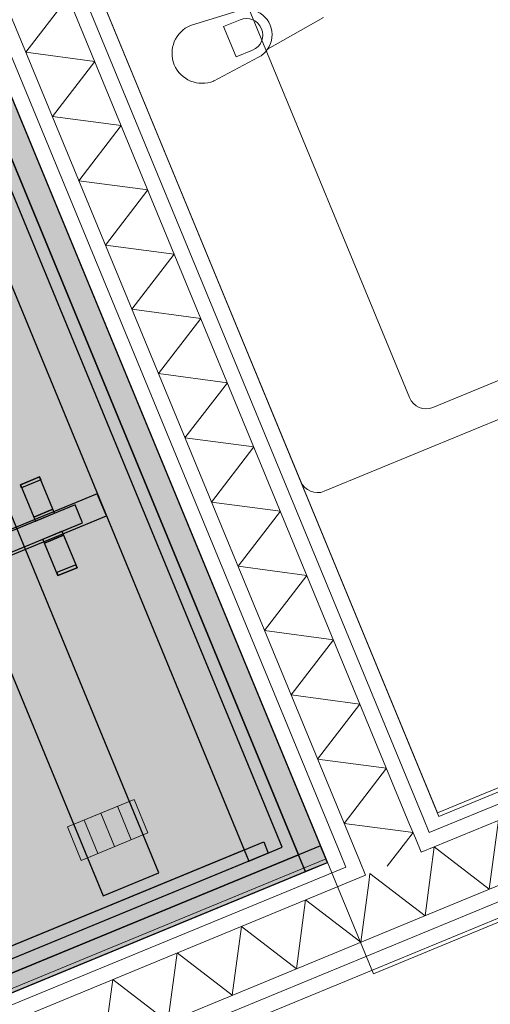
# Model space of a CAD drawing. Header units: millimetres. Extents: x -76965 to 1081933, y -21129 to 30747.
# Tile 38 of 114: x -46407 to -46016, y 172 to 990. Entities that reach past the tile are written whole.
import ezdxf

# ---------------------------------------------------------------- set-up
doc = ezdxf.new("R2010")
doc.units = ezdxf.units.MM
doc.header["$MEASUREMENT"] = 0
doc.linetypes.add('B0204', pattern=[650, 500, -50, 50, -50])
doc.linetypes.add('B0702', pattern=[58.685, 39.06, -19.625001])
for name, color, linetype in [('022 Binnenwanden', 7, 'Continuous'), ('022 Binnenwanden Doorsnede-arcering', 7, 'Continuous'), ('022 Binnenwanden Laagscheidingslijnen', 7, 'Continuous'), ('079 Vaste inrichting', 7, 'Continuous'), ('089 Losse inrichting', 7, 'Continuous'), ('089 Losse inrichting 2D arcering', 7, 'Continuous'), ('089 Losse inrichting Afdek-arcering', 7, 'Continuous'), ('102 Teksten ruimten _ Zones Zone omranding', 7, 'Continuous'), ('160 Presentatie_Aankleding 2D', 7, 'Continuous')]:
    doc.layers.add(name, color=color, linetype=linetype)
doc.styles.add('GENERATED_STYLE_1', font='txt')
doc.dimstyles.new('GENERATED_STYLE__1', dxfattribs={"dimtxt": 300, "dimasz": 71.25, "dimexe": 0.18, "dimexo": 0, "dimgap": 0.09, "dimtad": 1, "dimdec": 0, "dimzin": 0, "dimdsep": 46, "dimtxsty": 'GENERATED_STYLE_1', "dimblk": 'ARROWHEAD_6', "dimblk1": 'ARROWHEAD_6', "dimblk2": 'ARROWHEAD_6', "dimcen": 0.09, "dimclrd": 1, "dimclre": 1, "dimclrt": 2, "dimadec": 1, "dimazin": 0, "dimtfac": 1, "dimtdec": 4, "dimtmove": 0, "dimatfit": 3, "dimfxl": 1, "dimtolj": 1, "dimtzin": 0, "dimarcsym": 0})

# ---------------------------------------------------------------- blocks, each defined once
blk = doc.blocks.new('*D80')
at = {"layer": '160 Presentatie_Aankleding 2D', "color": 1, "linetype": 'Continuous', "lineweight": 0}
for p, q in [((-74776.94, 791.19), (-74755.49, 739.2)), ((-74820.48, 712.37), (-74690.49, 766.02)), ((-74706.52, 718.84), (-74804.46, 759.56)), ((-74755.49, 739.2), (-74007.83, -1072.6)), ((-74072.83, -1099.42), (-73942.84, -1045.78)), ((-73958.86, -1092.96), (-74056.8, -1052.24)), ((-74007.83, -1072.6), (-71387.22, -7423.14))]:
    blk.add_line(p, q, dxfattribs=at)
at = {"layer": '160 Presentatie_Aankleding 2D', "color": 2, "lineweight": 0, "insert": (-74521.85, 330.32), "char_height": 300, "attachment_point": 7, "rotation": 292.42397, "style": 'GENERATED_STYLE_1'}
blk.add_mtext('\\A1;{\\fArial|b0|i0|c0|p38;1.960}', dxfattribs=at)
blk = doc.blocks.new('ARROWHEAD_6')
at = {"color": 0, "linetype": 'Continuous', "lineweight": 0}
for p, q in [((-0.5, -0.5), (0.5, 0.5)), ((0, 0), (-1, 0))]:
    blk.add_line(p, q, dxfattribs=at)
blk = doc.blocks.new('*D81')
at = {"layer": '160 Presentatie_Aankleding 2D', "color": 1, "linetype": 'Continuous', "lineweight": 0}
for p, q in [((-73958.86, -1092.96), (-74056.8, -1052.24)), ((-74007.83, -1072.6), (-71387.22, -7423.14)), ((-71452.22, -7449.96), (-71322.22, -7396.32)), ((-71338.25, -7443.5), (-71436.19, -7402.78))]:
    blk.add_line(p, q, dxfattribs=at)
at = {"layer": '160 Presentatie_Aankleding 2D', "color": 2, "lineweight": 0, "insert": (-72837.72, -3750.85), "char_height": 300, "attachment_point": 7, "rotation": 292.42397, "style": 'GENERATED_STYLE_1'}
blk.add_mtext('\\A1;{\\fArial|b0|i0|c0|p38;6.870}', dxfattribs=at)
blk = doc.blocks.new('*D82')
at = {"layer": '160 Presentatie_Aankleding 2D', "color": 1, "linetype": 'Continuous', "lineweight": 0}
for p, q in [((-71452.22, -7449.96), (-71322.22, -7396.32)), ((-71338.25, -7443.5), (-71436.19, -7402.78)), ((-71387.22, -7423.14), (-69293.02, -12498.02)), ((-69244.05, -12518.38), (-69341.99, -12477.66))]:
    blk.add_line(p, q, dxfattribs=at)
at = {"layer": '160 Presentatie_Aankleding 2D', "color": 2, "lineweight": 0, "insert": (-70480.31, -9463.56), "char_height": 300, "attachment_point": 7, "rotation": 292.42397, "style": 'GENERATED_STYLE_1'}
blk.add_mtext('\\A1;{\\fArial|b0|i0|c0|p38;5.490}', dxfattribs=at)
blk = doc.blocks.new('*D83')
at = {"layer": '160 Presentatie_Aankleding 2D', "color": 1, "linetype": 'Continuous', "lineweight": 0}
for p, q in [((-69358.02, -12524.84), (-69228.02, -12471.2)), ((-69244.05, -12518.38), (-69341.99, -12477.66)), ((-69293.02, -12498.02), (-66596.04, -19033.62)), ((-66661.04, -19060.44), (-66531.05, -19006.8)), ((-66645.01, -19013.26), (-66547.07, -19053.98)), ((-66596.04, -19033.62), (-66574.58, -19085.61))]:
    blk.add_line(p, q, dxfattribs=at)
at = {"layer": '160 Presentatie_Aankleding 2D', "color": 2, "lineweight": 0, "insert": (-68084.72, -15268.8), "char_height": 300, "attachment_point": 7, "rotation": 292.42397, "style": 'GENERATED_STYLE_1'}
blk.add_mtext('\\A1;{\\fArial|b0|i0|c0|p38;7.070}', dxfattribs=at)
blk = doc.blocks.new('Slab_182_1', base_point=(-46342.58, 596.53))
at = {"layer": '089 Losse inrichting Afdek-arcering', "linetype": 'Continuous', "lineweight": 0, "true_color": 0xffffff}
blk.add_hatch(color=7, dxfattribs=at).paths.add_polyline_path([(-46342.58, 596.53), (-47322.49, 192.34), (-47314.86, 173.85), (-46334.95, 578.04)])
at = {"layer": '089 Losse inrichting', "linetype": 'Continuous', "flags": 128}
blk.add_lwpolyline([(-46342.58, 596.53), (-47322.49, 192.34), (-47314.86, 173.85), (-46334.95, 578.04)], close=True, dxfattribs=at)
blk = doc.blocks.new('Slab_187_1', base_point=(-46200.54, 298.15))
at = {"layer": '089 Losse inrichting Afdek-arcering', "linetype": 'Continuous', "lineweight": 0, "true_color": 0xffffff}
blk.add_hatch(color=7, dxfattribs=at).paths.add_polyline_path([(-46200.54, 298.15), (-46204.35, 307.39), (-47184.26, -96.8), (-47180.45, -106.04)])
at = {"layer": '089 Losse inrichting', "linetype": 'Continuous', "flags": 128}
blk.add_lwpolyline([(-46200.54, 298.15), (-47180.45, -106.04), (-47184.26, -96.8), (-46204.35, 307.39)], close=True, dxfattribs=at)
blk = doc.blocks.new('Slab_191_1', base_point=(-46395.25, 577.06))
at = {"layer": '089 Losse inrichting Afdek-arcering', "linetype": 'Continuous', "lineweight": 0, "true_color": 0xffffff}
blk.add_hatch(color=7, dxfattribs=at).paths.add_polyline_path([(-46395.25, 577.06), (-46379.39, 583.6), (-46390.51, 610.57), (-46406.37, 604.03)])
at = {"layer": '089 Losse inrichting', "linetype": 'Continuous', "flags": 128}
blk.add_lwpolyline([(-46395.25, 577.06), (-46379.39, 583.6), (-46390.51, 610.57), (-46406.37, 604.03)], close=True, dxfattribs=at)
blk = doc.blocks.new('Slab_193_1', base_point=(-46375.21, 528.49))
at = {"layer": '089 Losse inrichting Afdek-arcering', "linetype": 'Continuous', "lineweight": 0, "true_color": 0xffffff}
blk.add_hatch(color=7, dxfattribs=at).paths.add_polyline_path([(-46375.21, 528.49), (-46359.35, 535.03), (-46360.39, 537.54), (-46376.25, 531)])
at = {"layer": '089 Losse inrichting', "linetype": 'Continuous', "flags": 128}
blk.add_lwpolyline([(-46375.21, 528.49), (-46359.35, 535.03), (-46360.39, 537.54), (-46376.25, 531)], close=True, dxfattribs=at)
blk = doc.blocks.new('Slab_194_1', base_point=(-46393.88, 573.74))
at = {"layer": '089 Losse inrichting Afdek-arcering', "linetype": 'Continuous', "lineweight": 0, "true_color": 0xffffff}
blk.add_hatch(color=7, dxfattribs=at).paths.add_polyline_path([(-46393.88, 573.74), (-46378.02, 580.28), (-46379.39, 583.6), (-46395.25, 577.06)])
at = {"layer": '089 Losse inrichting', "linetype": 'Continuous', "flags": 128}
blk.add_lwpolyline([(-46393.88, 573.74), (-46378.02, 580.28), (-46379.39, 583.6), (-46395.25, 577.06)], close=True, dxfattribs=at)
blk = doc.blocks.new('Slab_202_1', base_point=(-46175.57, 296.54))
at = {"layer": '089 Losse inrichting Afdek-arcering', "linetype": 'Continuous', "lineweight": 0, "true_color": 0xffffff}
blk.add_hatch(color=7, dxfattribs=at).paths.add_polyline_path([(-46175.57, 296.54), (-46434.93, 925.33), (-47461, 501.92), (-47201.71, -126.71)])
at = {"layer": '089 Losse inrichting', "linetype": 'Continuous', "flags": 128}
blk.add_lwpolyline([(-46175.57, 296.54), (-46434.93, 925.33), (-47461, 501.92), (-47201.71, -126.71)], close=True, dxfattribs=at)
blk = doc.blocks.new('Slab_204_1', base_point=(-46175.57, 296.54))
at = {"layer": '089 Losse inrichting Afdek-arcering', "linetype": 'Continuous', "lineweight": 0, "true_color": 0xffffff}
blk.add_hatch(color=7, dxfattribs=at).paths.add_polyline_path([(-46175.57, 296.54), (-46434.93, 925.33), (-47461, 501.92), (-47201.71, -126.71)])
at = {"layer": '089 Losse inrichting', "linetype": 'Continuous', "flags": 128}
blk.add_lwpolyline([(-46175.57, 296.54), (-47201.71, -126.71), (-47461, 501.92), (-46434.93, 925.33)], close=True, dxfattribs=at)
blk = doc.blocks.new('Slab_234_1', base_point=(-46337.76, 262.69))
at = {"layer": '089 Losse inrichting Afdek-arcering', "linetype": 'Continuous', "lineweight": 0, "true_color": 0xffffff}
blk.add_hatch(color=7, dxfattribs=at).paths.add_polyline_path([(-46337.76, 262.69), (-46291.54, 281.76), (-46520.32, 836.42), (-46566.54, 817.36)])
at = {"layer": '089 Losse inrichting', "linetype": 'Continuous', "flags": 128}
blk.add_lwpolyline([(-46337.76, 262.69), (-46291.54, 281.76), (-46520.32, 836.42), (-46566.54, 817.36)], close=True, dxfattribs=at)
blk = doc.blocks.new('Slab_246_1', base_point=(-46406.37, 604.03))
at = {"layer": '089 Losse inrichting Afdek-arcering', "linetype": 'Continuous', "lineweight": 0, "true_color": 0xffffff}
blk.add_hatch(color=7, dxfattribs=at).paths.add_polyline_path([(-46406.37, 604.03), (-46405.33, 601.52), (-46389.48, 608.06), (-46390.51, 610.57)])
at = {"layer": '089 Losse inrichting', "linetype": 'Continuous', "flags": 128}
blk.add_lwpolyline([(-46406.37, 604.03), (-46390.51, 610.57), (-46389.48, 608.06), (-46405.33, 601.52)], close=True, dxfattribs=at)
blk = doc.blocks.new('Slab_247_1', base_point=(-46386.33, 555.46))
at = {"layer": '089 Losse inrichting Afdek-arcering', "linetype": 'Continuous', "lineweight": 0, "true_color": 0xffffff}
blk.add_hatch(color=7, dxfattribs=at).paths.add_polyline_path([(-46386.33, 555.46), (-46375.21, 528.49), (-46359.35, 535.03), (-46370.48, 562)])
at = {"layer": '089 Losse inrichting', "linetype": 'Continuous', "flags": 128}
blk.add_lwpolyline([(-46386.33, 555.46), (-46370.48, 562), (-46359.35, 535.03), (-46375.21, 528.49)], close=True, dxfattribs=at)
blk = doc.blocks.new('Slab_248_1', base_point=(-46387.71, 558.78))
at = {"layer": '089 Losse inrichting Afdek-arcering', "linetype": 'Continuous', "lineweight": 0, "true_color": 0xffffff}
blk.add_hatch(color=7, dxfattribs=at).paths.add_polyline_path([(-46387.71, 558.78), (-46386.33, 555.46), (-46370.48, 562), (-46371.85, 565.32)])
at = {"layer": '089 Losse inrichting', "linetype": 'Continuous', "flags": 128}
blk.add_lwpolyline([(-46387.71, 558.78), (-46371.85, 565.32), (-46370.48, 562), (-46386.33, 555.46)], close=True, dxfattribs=at)
blk = doc.blocks.new('Slab_249_1', base_point=(-46433.05, 894.55))
at = {"layer": '089 Losse inrichting Afdek-arcering', "linetype": 'Continuous', "lineweight": 0, "true_color": 0xffffff}
blk.add_hatch(color=7, dxfattribs=at).paths.add_polyline_path([(-46433.05, 894.55), (-46460.78, 883.11), (-46216.74, 291.46), (-46189.01, 302.9)])
at = {"layer": '089 Losse inrichting', "linetype": 'Continuous', "flags": 128}
blk.add_lwpolyline([(-46433.05, 894.55), (-46460.78, 883.11), (-46216.74, 291.46), (-46189.01, 302.9)], close=True, dxfattribs=at)
blk = doc.blocks.new('Slab_256_1', base_point=(-46416.44, 932.96))
at = {"layer": '089 Losse inrichting Afdek-arcering', "linetype": 'Continuous', "lineweight": 0, "true_color": 0xffffff}
blk.add_hatch(color=7, dxfattribs=at).paths.add_polyline_path([(-46416.44, 932.96), (-46434.93, 925.33), (-46169.85, 282.68), (-46151.36, 290.3)])
at = {"layer": '089 Losse inrichting', "linetype": 'Continuous', "flags": 128}
blk.add_lwpolyline([(-46416.44, 932.96), (-46434.93, 925.33), (-46169.85, 282.68), (-46151.36, 290.3)], close=True, dxfattribs=at)
blk = doc.blocks.new('Slab_263_1', base_point=(-47295.4, 184.38))
at = {"layer": '089 Losse inrichting Afdek-arcering', "linetype": 'Continuous', "lineweight": 0, "true_color": 0xffffff}
blk.add_hatch(color=7, dxfattribs=at).paths.add_polyline_path([(-47295.4, 184.38), (-46354.72, 572.39), (-46360.89, 587.34), (-47301.57, 199.34)])
at = {"layer": '089 Losse inrichting', "linetype": 'Continuous', "flags": 128}
blk.add_lwpolyline([(-47295.4, 184.38), (-46354.72, 572.39), (-46360.89, 587.34), (-47301.57, 199.34)], close=True, dxfattribs=at)
blk = doc.blocks.new('Slab_265_1', base_point=(-46216.74, 291.46))
at = {"layer": '089 Losse inrichting Afdek-arcering', "linetype": 'Continuous', "lineweight": 0, "true_color": 0xffffff}
blk.add_hatch(color=7, dxfattribs=at).paths.add_polyline_path([(-46216.74, 291.46), (-46220.56, 300.7), (-47200.47, -103.48), (-47196.66, -112.73)])
at = {"layer": '089 Losse inrichting', "linetype": 'Continuous', "flags": 128}
blk.add_lwpolyline([(-46216.74, 291.46), (-47196.66, -112.73), (-47200.47, -103.48), (-46220.56, 300.7)], close=True, dxfattribs=at)
blk = doc.blocks.new('Slab_266_1', base_point=(-46157.08, 304.17))
at = {"layer": '089 Losse inrichting Afdek-arcering', "linetype": 'Continuous', "lineweight": 0, "true_color": 0xffffff}
blk.add_hatch(color=7, dxfattribs=at).paths.add_polyline_path([(-46157.08, 304.17), (-47220.2, -134.34), (-47214.41, -148.37), (-46151.36, 290.3)])
at = {"layer": '089 Losse inrichting', "linetype": 'Continuous', "flags": 128}
blk.add_lwpolyline([(-46157.08, 304.17), (-47220.2, -134.34), (-47214.41, -148.37), (-46151.36, 290.3)], close=True, dxfattribs=at)
blk = doc.blocks.new('Slab_267_1', base_point=(-46169.64, 282.77))
at = {"layer": '089 Losse inrichting Afdek-arcering', "linetype": 'Continuous', "lineweight": 0, "true_color": 0xffffff}
blk.add_hatch(color=7, dxfattribs=at).paths.add_polyline_path([(-46169.64, 282.77), (-46175.37, 296.63), (-47203.99, -127.65), (-47198.27, -141.51)])
at = {"layer": '089 Losse inrichting', "linetype": 'Continuous', "flags": 128}
blk.add_lwpolyline([(-46169.64, 282.77), (-46175.37, 296.63), (-47203.99, -127.65), (-47198.27, -141.51)], close=True, dxfattribs=at)
blk = doc.blocks.new('*X1128')
at = {"layer": '022 Binnenwanden Doorsnede-arcering', "color": 250, "linetype": 'Continuous', "lineweight": 0, "true_color": 0x3f3f3f}
for p, q in [((-46401.87, 963.18), (-46366.66, 1008.94)), ((-46401.87, 963.18), (-46344.64, 955.57)), ((-46379.84, 909.81), (-46344.64, 955.57)), ((-46379.84, 909.81), (-46322.61, 902.2)), ((-46357.82, 856.44), (-46322.61, 902.2)), ((-46357.82, 856.44), (-46300.59, 848.83)), ((-46335.8, 803.07), (-46300.59, 848.83)), ((-46335.8, 803.07), (-46278.57, 795.46)), ((-46313.77, 749.7), (-46278.57, 795.46)), ((-46313.77, 749.7), (-46256.54, 742.09)), ((-46291.75, 696.33), (-46256.54, 742.09)), ((-46291.75, 696.33), (-46234.52, 688.72)), ((-46269.73, 642.97), (-46234.52, 688.72)), ((-46269.73, 642.97), (-46212.5, 635.35)), ((-46247.7, 589.6), (-46212.5, 635.35)), ((-46247.7, 589.6), (-46190.47, 581.98)), ((-46225.68, 536.23), (-46190.47, 581.98)), ((-46225.68, 536.23), (-46168.45, 528.61)), ((-46203.66, 482.86), (-46168.45, 528.61)), ((-46203.66, 482.86), (-46146.43, 475.24)), ((-46181.63, 429.49), (-46146.43, 475.24)), ((-46181.63, 429.49), (-46124.4, 421.88)), ((-46159.61, 376.12), (-46124.4, 421.88)), ((-46159.61, 376.12), (-46102.38, 368.51)), ((-46137.59, 322.75), (-46102.38, 368.51)), ((-46137.59, 322.75), (-46094.89, 317.07))]:
    blk.add_line(p, q, dxfattribs=at)
blk = doc.blocks.new('Wall_42_1', base_point=(-46060.04, 331.45))
at = {"layer": '022 Binnenwanden', "color": 1, "linetype": 'Continuous', "lineweight": 0, "flags": 128}
for points in [[(-46060.04, 331.45), (-46893.91, 2352.16)], [(-46948.03, 2221.15), (-46152.48, 293.3)]]:
    blk.add_lwpolyline(points, dxfattribs=at)
at = {"layer": '022 Binnenwanden Laagscheidingslijnen', "color": 9, "linetype": 'Continuous', "lineweight": 0}
for p, q in [((-46071.6, 326.68), (-46915, 2370.5)), ((-46083.15, 321.91), (-46888.23, 2272.87)), ((-46934.45, 2253.8), (-46129.37, 302.84)), ((-46941.24, 2237.48), (-46140.93, 298.07))]:
    blk.add_line(p, q, dxfattribs=at)
at = {"layer": '022 Binnenwanden', "color": 1, "lineweight": 0}
blk.add_blockref('*X1128', (0, 0), dxfattribs=at)
blk = doc.blocks.new('*X1149')
at = {"layer": '022 Binnenwanden Doorsnede-arcering', "color": 250, "linetype": 'Continuous', "lineweight": 0, "true_color": 0x3f3f3f}
for p in [(-46094.89, 317.07), (-46086.66, 306.94)]:
    blk.add_line(p, (-46080.36, 315.14), dxfattribs=at)
blk = doc.blocks.new('*X1151')
at = {"layer": '022 Binnenwanden Doorsnede-arcering', "color": 250, "linetype": 'Continuous', "lineweight": 0, "true_color": 0x3f3f3f}
blk.add_line((-46101.91, 287.13), (-46086.66, 306.94), dxfattribs=at)
blk = doc.blocks.new('*X1153')
at = {"layer": '022 Binnenwanden Doorsnede-arcering', "color": 250, "linetype": 'Continuous', "lineweight": 0, "true_color": 0x3f3f3f}
for p, q in [((-46123.75, 224.02), (-46117.19, 273.33)), ((-46177.12, 202), (-46169.51, 259.23)), ((-46123.75, 224.02), (-46169.51, 259.23)), ((-46230.49, 179.98), (-46222.88, 237.21)), ((-46177.12, 202), (-46222.88, 237.21)), ((-46283.86, 157.95), (-46276.24, 215.19)), ((-46230.49, 179.98), (-46276.24, 215.19)), ((-46337.23, 135.93), (-46329.61, 193.16)), ((-46283.86, 157.95), (-46329.61, 193.16))]:
    blk.add_line(p, q, dxfattribs=at)
blk = doc.blocks.new('*X1154')
at = {"layer": '022 Binnenwanden Doorsnede-arcering', "color": 250, "linetype": 'Continuous', "lineweight": 0, "true_color": 0x3f3f3f}
for p, q in [((-46117.19, 273.33), (-46116.14, 281.26)), ((-46070.38, 246.05), (-46116.14, 281.26)), ((-46070.38, 246.05), (-46065.86, 280.01))]:
    blk.add_line(p, q, dxfattribs=at)
blk = doc.blocks.new('*X1155')
at = {"layer": '022 Binnenwanden Doorsnede-arcering', "color": 250, "linetype": 'Continuous', "lineweight": 0, "true_color": 0x3f3f3f}
for p, q in [((-45536.68, 466.28), (-45529.07, 523.51)), ((-45503.85, 504.1), (-45529.07, 523.51)), ((-45590.05, 444.26), (-45582.44, 501.49)), ((-45536.68, 466.28), (-45582.44, 501.49)), ((-45643.42, 422.24), (-45635.81, 479.47)), ((-45590.05, 444.26), (-45635.81, 479.47)), ((-45696.79, 400.21), (-45689.18, 457.44)), ((-45643.42, 422.24), (-45689.18, 457.44)), ((-45750.16, 378.19), (-45742.55, 435.42)), ((-45696.79, 400.21), (-45742.55, 435.42)), ((-45803.53, 356.17), (-45795.92, 413.4)), ((-45750.16, 378.19), (-45795.92, 413.4)), ((-45856.9, 334.14), (-45849.29, 391.37)), ((-45803.53, 356.17), (-45849.29, 391.37)), ((-45910.27, 312.12), (-45902.66, 369.35)), ((-45856.9, 334.14), (-45902.66, 369.35)), ((-45963.64, 290.09), (-45956.03, 347.33)), ((-45910.27, 312.12), (-45956.03, 347.33)), ((-46017.01, 268.07), (-46009.4, 325.3)), ((-45963.64, 290.09), (-46009.4, 325.3)), ((-46065.86, 280.01), (-46062.77, 303.28)), ((-46017.01, 268.07), (-46062.77, 303.28))]:
    blk.add_line(p, q, dxfattribs=at)
blk = doc.blocks.new('Wall_52_1', base_point=(-44396.15, 1018.07))
at = {"layer": '022 Binnenwanden', "color": 1, "linetype": 'Continuous', "lineweight": 0, "flags": 128}
for points in [[(-45523.9, 552.69), (-46060.04, 331.45)], [(-47177.48, -237.85), (-45485.75, 460.26)], [(-46152.48, 293.3), (-47215.63, -145.42)]]:
    blk.add_lwpolyline(points, dxfattribs=at)
at = {"layer": '022 Binnenwanden Laagscheidingslijnen', "color": 9, "linetype": 'Continuous', "lineweight": 0}
for p, q in [((-45519.13, 541.14), (-46066.83, 315.13)), ((-45514.36, 529.58), (-46073.61, 298.8)), ((-46054.54, 252.58), (-45495.29, 483.36)), ((-47182.25, -226.3), (-45490.52, 471.81)), ((-46078.38, 310.36), (-46083.15, 321.91)), ((-46066.83, 315.13), (-46071.6, 326.68)), ((-46129.37, 302.84), (-46124.6, 291.28)), ((-46073.61, 298.8), (-46078.38, 310.36)), ((-46140.93, 298.07), (-46136.16, 286.52)), ((-46136.16, 286.52), (-47210.86, -156.97)), ((-46124.6, 291.28), (-46119.83, 279.73)), ((-46119.83, 279.73), (-47206.09, -168.52)), ((-46100.76, 233.51), (-46054.54, 252.58)), ((-47187.02, -214.74), (-46100.76, 233.51))]:
    blk.add_line(p, q, dxfattribs=at)
at = {"layer": '022 Binnenwanden', "color": 1, "lineweight": 0}
for name in ['*X1155', '*X1149', '*X1151', '*X1154', '*X1153']:
    blk.add_blockref(name, (0, 0), dxfattribs=at)
blk = doc.blocks.new('Wasbak 17')
at = {"layer": '079 Vaste inrichting', "color": 1, "linetype": 'Continuous', "lineweight": 0}
for p, q in [((-360, 0), (360, 0)), ((-375, -425), (-375, -15)), ((-25, -60), (-21, -101.95)), ((21, -101.95), (25, -60)), ((-13.6, -99.78), (-13.6, -84.91)), ((-13.6, -84.91), (13.6, -84.91)), ((13.6, -84.91), (13.6, -99.78)), ((-330, -110), (330, -110)), ((-17.73, -111.47), (-11.1, -164.4)), ((-345, -395), (-345, -125))]:
    blk.add_line(p, q, dxfattribs=at)
for centre, radius, start, end in [((-360, -15), 15, 90, 180), ((0, -60), 25, 0, 180), ((0, -100.05), 21.09, 185.16961, 212.77103), ((0, -99.78), 13.6, 180, 0), ((-330, -125), 15, 90, 180), ((0, -100.05), 21.09, 212.77103, 327.22897)]:
    blk.add_arc(centre, radius, start, end, dxfattribs=at)
for p in [(-25, -60), (-17.73, -111.47)]:
    blk.add_point(p, dxfattribs=at)
blk = doc.blocks.new('Buis 17')
at = {"layer": '089 Losse inrichting 2D arcering', "linetype": 'Continuous', "lineweight": 0, "true_color": 0x3f3f3f}
blk.add_hatch(color=250, dxfattribs=at).paths.add_polyline_path([(0, 30), (0, -30), (30, -30), (30, 30)])
at = {"layer": '089 Losse inrichting', "color": 1, "linetype": 'Continuous', "lineweight": 0}
for p, q in [((0, 30), (0, -30)), ((30, 30), (0, 30)), ((30, -30), (30, 30)), ((0, -30), (30, -30))]:
    blk.add_line(p, q, dxfattribs=at)
at = {"layer": '089 Losse inrichting', "color": 1, "linetype": 'B0702', "lineweight": 0}
for p, q in [((0, 15), (30, 15)), ((0, -15), (30, -15))]:
    blk.add_line(p, q, dxfattribs=at)
at = {"layer": '089 Losse inrichting', "color": 9, "linetype": 'B0204', "lineweight": 0}
blk.add_line((0, 0), (30, 0), dxfattribs=at)

msp = doc.modelspace()

# ---------------------------------------------------------------- linework, layer by layer
at = {"layer": '102 Teksten ruimten _ Zones Zone omranding', "color": 33, "linetype": 'Continuous', "lineweight": 0, "true_color": 0xb3a584, "flags": 128}
msp.add_lwpolyline([(-31578.4, -4351.74), (-32322.24, -2549.18), (-33394.77, -2991.77), (-35263.91, 1537.72), (-28157.02, 4470.45), (-30067.85, 9100.98), (-31192.4, 8640.39), (-31335.17, 8988.98), (-40220.96, 5318.71), (-39272.65, 3020.69), (-46113.11, 197.91), (-46948.03, 2221.15), (-48011.07, 1782.48), (-48124.46, 2057.26), (-63681.94, -4362.69), (-61670.9, -9236.06), (-43590.82, -1775.13), (-40934.35, -8212.56)], close=True, dxfattribs=at)
at = {"layer": '102 Teksten ruimten _ Zones Zone omranding', "color": 9, "linetype": 'Continuous', "lineweight": 0, "flags": 128}
msp.add_lwpolyline([(-44487.36, 976.97), (-45397.52, 3182.55), (-46968.98, 2534.08), (-46058.82, 328.49)], close=True, dxfattribs=at)

# ---------------------------------------------------------------- block references
at = {"layer": '022 Binnenwanden', "color": 1, "lineweight": 0}
for name, p in [('Wall_42_1', (-46060.04, 331.45)), ('Wall_52_1', (-44396.15, 1018.07))]:
    msp.add_blockref(name, p, dxfattribs=at)
at = {"layer": '079 Vaste inrichting', "color": 1, "linetype": 'Continuous', "lineweight": 0, "zscale": 1000, "rotation": 112.4239737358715}
msp.add_blockref('Wasbak 17', (-46310.95, 939.47), dxfattribs=at)
at = {"layer": '089 Losse inrichting', "linetype": 'Continuous'}
for name, p in [('Slab_256_1', (-46416.44, 932.96)), ('Slab_202_1', (-46175.57, 296.54)), ('Slab_204_1', (-46175.57, 296.54)), ('Slab_249_1', (-46433.05, 894.55)), ('Slab_234_1', (-46337.76, 262.69)), ('Slab_191_1', (-46395.25, 577.06)), ('Slab_246_1', (-46406.37, 604.03)), ('Slab_182_1', (-46342.58, 596.53)), ('Slab_263_1', (-47295.4, 184.38)), ('Slab_194_1', (-46393.88, 573.74)), ('Slab_248_1', (-46387.71, 558.78)), ('Slab_247_1', (-46386.33, 555.46)), ('Slab_193_1', (-46375.21, 528.49)), ('Slab_266_1', (-46157.08, 304.17)), ('Slab_187_1', (-46200.54, 298.15)), ('Slab_267_1', (-46169.64, 282.77)), ('Slab_265_1', (-46216.74, 291.46))]:
    msp.add_blockref(name, p, dxfattribs=at)
at = {"layer": '089 Losse inrichting', "color": 2, "linetype": 'Continuous', "lineweight": 0, "xscale": -1, "zscale": 1000, "rotation": 112.4148256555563}
msp.add_blockref('Buis 17', (-46339.65, 331.22), dxfattribs=at)

# ---------------------------------------------------------------- dimensions: what is measured, and where the dimension line sits
at = {"layer": '160 Presentatie_Aankleding 2D', "color": 1, "linetype": 'Continuous', "lineweight": 0}
for base, p1, p2, picture, middle in [((-74007.83, -1072.6), (-8786.36, 27962.01), (-8038.7, 26150.21), '*D80', (-74187.54, -86.6)), ((-71387.22, -7423.14), (-8038.7, 26150.21), (-5418.09, 19799.67), '*D81', (-72503.4, -4167.76)), ((-69293.02, -12498.02), (-5418.09, 19799.67), (-3323.89, 14724.79), '*D82', (-70146, -9880.47)), ((-66596.04, -19033.62), (-3323.89, 14724.79), (-626.91, 8189.19), '*D83', (-67750.41, -15685.71))]:
    dim = msp.add_linear_dim(base=base, p1=p1, p2=p2, angle=292.42397, dimstyle='GENERATED_STYLE__1', dxfattribs=at)
    dim.commit()
    dim.dimension.update_dxf_attribs({"geometry": picture, "text_midpoint": middle, "dimtype": 160, "text_rotation": 292.42397})

doc.saveas('drawing.dxf')
